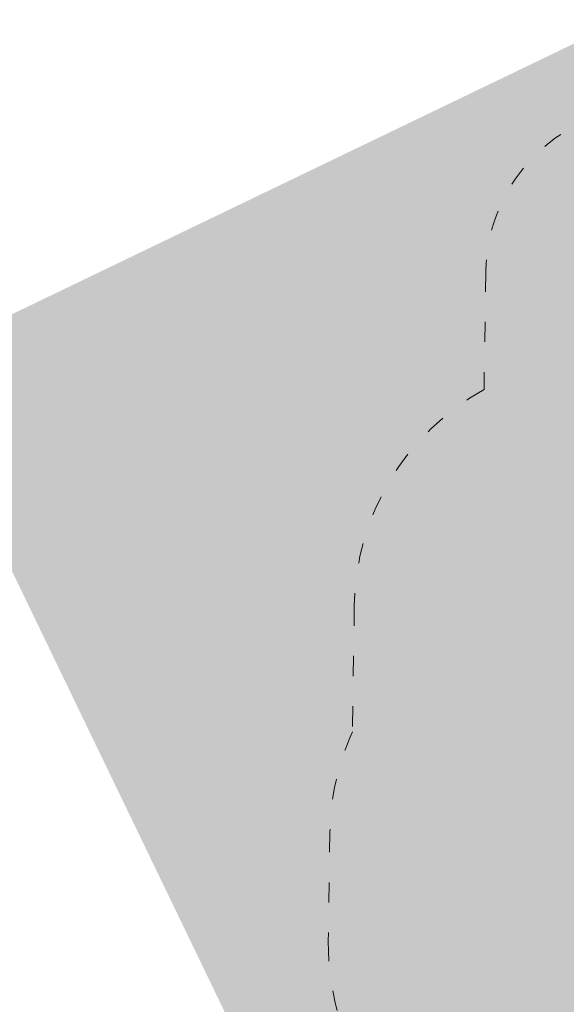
# Model space of a CAD drawing. Header units: millimetres. Extents: x 3267 to 3416, y 1494 to 1704.
# Tile 3 of 256: x 3318.02 to 3321.28, y 1616.2 to 1622.07. Entities that reach past the tile are written whole.
import ezdxf

# ---------------------------------------------------------------- set-up
doc = ezdxf.new("R2010")
doc.units = ezdxf.units.MM
doc.linetypes.add('ACAD_ISO03W100', pattern=[30, 12, -18])
doc.layers.get('0').update_dxf_attribs({"lineweight": 5})
doc.layers.add('1_strefa', color=7, linetype='ACAD_ISO03W100', lineweight=13)
doc.layers.add('1_trawa', color=94, linetype='Continuous', lineweight=13)
picture_1 = doc.add_image_def('image1.jpg', size_in_pixel=(9921, 7015))

msp = doc.modelspace()

# ---------------------------------------------------------------- hatches: boundary and pattern name
at = {"layer": '1_trawa'}
h = msp.add_hatch(dxfattribs=at)
h.set_pattern_fill('GRASS', color=256, scale=0.02)
h.paths.add_polyline_path([(3334.497, 1628.9652), (3339.0975, 1619.4213), (3348.9953, 1624.3562), (3346.994, 1628.7124), (3349.3865, 1629.9737), (3347.1512, 1634.4877)])
h.paths.add_polyline_path([(3321.0102, 1612.4815), (3332.9325, 1618.2285), (3329.2955, 1625.7736), (3317.3732, 1620.0266)])
h.paths.add_polyline_path([(3364.3966, 1640.3923), (3362.9801, 1643.7026), (3354.9045, 1640.1453), (3358.8282, 1631.2377), (3364.4592, 1633.7181), (3363.2067, 1636.6064), (3362.064, 1639.3526)])
h.paths.add_polyline_path([(3329.5269, 1638.0159), (3330.259, 1638.3334), (3326.1318, 1647.8675), (3310.174, 1640.9595), (3309.0511, 1640.4276), (3314.9073, 1627.2944), (3331.8101, 1634.8316), (3331.4478, 1635.579), (3330.2543, 1638.3314), (3329.5269, 1638.0159), (3330.7204, 1635.2636), (3323.8395, 1632.2798), (3322.6459, 1635.0686)])
h.paths.add_polyline_path([(3333.9168, 1643.3717), (3332.2997, 1647.1008), (3342.8733, 1651.6858), (3346.6663, 1648.736), (3348.1226, 1645.1719), (3343.0771, 1642.984), (3341.0397, 1642.0803), (3340.2172, 1643.9238), (3338.841, 1643.327), (3338.0453, 1645.162)])

# ---------------------------------------------------------------- linework, layer by layer
at = {"layer": '1_strefa', "color": 0, "ltscale": 0.01}
msp.add_lwpolyline([(3323.2726, 1619.9429), (3323.2812, 1620.5341, 0.414214), (3322.2958, 1621.5486), (3321.8123, 1621.5556, 0.414214), (3320.7978, 1620.5703), (3320.7876, 1619.8664, 0.268919), (3320.014, 1618.5758), (3320.0031, 1617.8237, 0.103426), (3319.8687, 1617.2246), (3319.8592, 1616.5746, 0.337428), (3320.9393, 1615.1128, 0.107072), (3321.5581, 1614.9693), (3321.7209, 1614.9669, 0.184129), (3322.7248, 1615.3329, 0.217858), (3323.8519, 1614.7974), (3324.0237, 1614.7949, 0.368838), (3325.5234, 1616.0381, 0.197396), (3325.9719, 1617.0862), (3325.9811, 1617.7246, 0.22937), (3325.4285, 1618.9095, 0.298201), (3324.067, 1619.8293), (3323.7184, 1619.8344, 0.069776)], format="xyb", close=True, dxfattribs=at)

# ---------------------------------------------------------------- pictures from other files: only their frames are drawn
image = msp.add_image(picture_1, insert=(3267.0464, 1704.245), size_in_units=(210.4454, 148.803), rotation=-90, dxfattribs=dict(fade=42))
image.dxf.flags = 7

doc.saveas('drawing.dxf')
